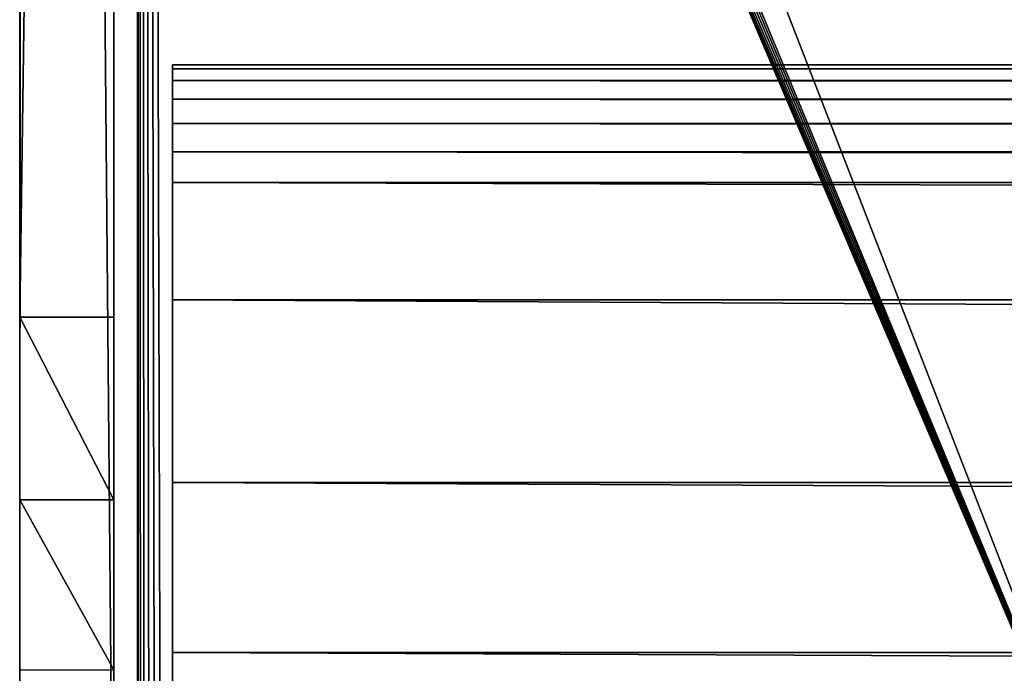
# Model space of a CAD drawing. Extents: x -277 to 1811, y -97 to 1083.
# Tile 1 of 81: x 17 to 58, y -82 to -55. Entities that reach past the tile are written whole.
import ezdxf

# ---------------------------------------------------------------- set-up
doc = ezdxf.new("R2010")
doc.units = 0
doc.header["$LTSCALE"] = 25.4
doc.layers.get('0').update_dxf_attribs({"color": 13, "linetype": 'CONTINUOUS'})
doc.layers.add('STEEL', color=134, linetype='CONTINUOUS')
doc.layers.add('WOOD', color=36, linetype='CONTINUOUS')

# ---------------------------------------------------------------- blocks, each defined once
blk = doc.blocks.new('LVI294_01A_01_03')
at = {"color": 253}
mesh = blk.add_polyface(dxfattribs=at)
corners = [(-70.3288115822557, 0, 0.2865793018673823), (110.9152172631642, 0), (-72.7056705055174, 0), (108.5383583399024, 0, 0.2865793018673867), (-68.0881843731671, 0, 1.12989166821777), (106.2977311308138, 0, 1.129891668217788), (-66.11221235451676, 0, 2.4816019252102), (104.3217591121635, 0, 2.481601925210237), (-64.51415006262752, 0, 4.264235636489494), (102.7236968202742, 0, 4.264235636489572), (-54.97824654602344, 0, 17.88291723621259), (93.18779330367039, 0, 17.88291723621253), (91.27011855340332, 0, 20.02207768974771), (-53.06057179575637, 0, 20.02207768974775), (88.89895213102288, 0, 21.64412999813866), (-50.68940537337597, 0, 21.64412999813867), (86.21019948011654, 0, 22.65610483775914), (-48.00065272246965, 0, 22.65610483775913), (-45.14842201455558, 0, 22.99999999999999), (83.35796877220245, 0, 23.00000000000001), (-177.5, 0, -10), (-62.49999999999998, -4.418837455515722e-15, -59.00000000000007), (-177.5, 0, -59.00000000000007), (-62.24118095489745, 0, -58.96592582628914), (-61.99999999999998, 0, -58.8660254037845), (-61.79289321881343, 0, -58.70710678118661), (-61.63397459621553, 0, -58.50000000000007), (-61.53407417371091, 0, -58.25881904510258), (-61.49999999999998, -4.541302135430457e-15, -58.00000000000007), (-61.49999999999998, -4.541302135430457e-15, -55.00000000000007), (174.5793699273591, 0, -55.00000000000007), (174.5793699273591, -5.20417042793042e-15), (-177.1592582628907, 0, -7.411809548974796), (-176.1602540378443, 0, -4.999999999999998), (-174.5710678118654, 0, -2.928932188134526), (-172.5, 0, -1.339745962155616), (-170.0881904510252, 0, -0.3407417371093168), (-167.5, 0)]
mesh.append_faces([[corners[k] for k in face] for face in [(16, 18, 19), (20, 21, 22)]], dxfattribs={"vtx0": -1, "color": 253})
mesh.append_faces([[corners[k] for k in face] for face in [(0, 1, 2), (1, 0, 3), (3, 4, 5), (5, 6, 7), (7, 8, 9), (9, 10, 11), (11, 10, 12), (12, 13, 14), (14, 15, 16), (21, 20, 23), (23, 20, 24), (24, 20, 25), (25, 20, 26), (26, 20, 27), (27, 20, 28), (28, 20, 29), (29, 20, 30), (30, 20, 31), (31, 2, 1)]], dxfattribs={"vtx0": -1, "vtx1": -1, "color": 253})
mesh.append_faces([[corners[k] for k in face] for face in [(3, 0, 4), (5, 4, 6), (7, 6, 8), (9, 8, 10), (12, 10, 13), (14, 13, 15), (16, 15, 17), (16, 17, 18), (31, 20, 32), (31, 32, 33), (31, 33, 34), (31, 34, 35), (31, 35, 36), (31, 36, 37), (31, 37, 2)]], dxfattribs={"vtx0": -1, "vtx2": -1, "color": 253})
mesh = blk.add_polyface(dxfattribs=at)
corners = [(-62.24118095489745, -4.999999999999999, -58.96592582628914), (-177.5, -4.999999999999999, -59.00000000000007), (-62.49999999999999, -4.999999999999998, -59.00000000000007), (-177.5, -4.999999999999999, -10), (-61.99999999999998, -4.999999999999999, -58.8660254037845), (-61.79289321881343, -4.999999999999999, -58.70710678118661), (-61.63397459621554, -4.999999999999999, -58.50000000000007), (-61.53407417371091, -4.999999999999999, -58.2588190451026), (-61.49999999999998, -4.999999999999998, -58.00000000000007), (-61.49999999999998, -4.999999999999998, -55.00000000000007), (174.5793699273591, -4.999999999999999), (174.5793699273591, -5.000000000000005, -55.00000000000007), (-177.1592582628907, -4.999999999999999, -7.411809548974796), (-176.1602540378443, -4.999999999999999, -4.999999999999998), (-174.5710678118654, -4.999999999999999, -2.928932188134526), (-172.5, -4.999999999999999, -1.339745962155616), (-170.0881904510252, -4.999999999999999, -0.3407417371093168), (110.9152172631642, -4.999999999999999), (108.5383583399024, -4.999999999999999, 0.2865793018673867), (-72.7056705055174, -4.999999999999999), (-70.3288115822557, -4.999999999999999, 0.2865793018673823), (-68.0881843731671, -4.999999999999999, 1.12989166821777), (106.2977311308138, -4.999999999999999, 1.129891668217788), (-66.11221235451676, -4.999999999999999, 2.4816019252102), (104.3217591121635, -4.999999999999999, 2.481601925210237), (-64.51415006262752, -4.999999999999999, 4.264235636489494), (102.7236968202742, -4.999999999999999, 4.264235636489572), (-54.97824654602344, -4.999999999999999, 17.88291723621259), (93.18779330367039, -4.999999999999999, 17.88291723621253), (91.27011855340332, -4.999999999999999, 20.02207768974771), (-53.06057179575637, -4.999999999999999, 20.02207768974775), (88.89895213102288, -4.999999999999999, 21.64412999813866), (-50.68940537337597, -4.999999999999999, 21.64412999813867), (86.21019948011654, -4.999999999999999, 22.65610483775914), (-48.00065272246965, -4.999999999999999, 22.65610483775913), (-45.14842201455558, -4.999999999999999, 22.99999999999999), (83.35796877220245, -4.999999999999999, 23.00000000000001), (-167.5, -4.999999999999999)]
mesh.append_faces([[corners[k] for k in face] for face in [(0, 1, 2), (10, 9, 11), (35, 33, 36)]], dxfattribs={"vtx0": -1, "color": 253})
mesh.append_faces([[corners[k] for k in face] for face in [(1, 0, 3), (3, 10, 12), (12, 10, 13), (13, 10, 14), (14, 10, 15), (15, 10, 16), (18, 19, 17), (19, 18, 20), (20, 18, 21), (21, 22, 23), (23, 24, 25), (25, 26, 27), (27, 29, 30), (30, 31, 32), (32, 33, 34), (34, 33, 35), (37, 17, 19)]], dxfattribs={"vtx0": -1, "vtx1": -1, "color": 253})
mesh.append_faces([[corners[k] for k in face] for face in [(9, 10, 3)]], dxfattribs={"vtx0": -1, "vtx1": -1, "vtx2": -1, "color": 253})
mesh.append_faces([[corners[k] for k in face] for face in [(3, 0, 4), (3, 4, 5), (3, 5, 6), (3, 6, 7), (3, 7, 8), (3, 8, 9), (16, 10, 17), (21, 18, 22), (23, 22, 24), (25, 24, 26), (27, 26, 28), (27, 28, 29), (30, 29, 31), (32, 31, 33), (17, 37, 16)]], dxfattribs={"vtx0": -1, "vtx2": -1, "color": 253})
blk = doc.blocks.new('LVI294_01A_01_04')
at = {"color": 0}
for p, q in [((-4, 18.16979581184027, -6.31196614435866), (-4, 19.19202102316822, -14.07653749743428)), ((-4, 19.19202102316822, -14.07653749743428), (-4, 19.19202102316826, -301.9826622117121)), ((0, 18.16979581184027, -6.31196614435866), (-4, 19.19202102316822, -14.07653749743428)), ((-4, 18.16979581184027, -6.31196614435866), (-4, 19.19202102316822, -14.07653749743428)), ((0, 18.16979581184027, -6.31196614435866), (-4, 19.19202102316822, -14.07653749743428)), ((0, 19.19202102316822, -14.07653749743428), (-4, 19.19202102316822, -14.07653749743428)), ((-4, 19.19202102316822, -14.07653749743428), (-4, 19.19202102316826, -301.9826622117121)), ((0, 19.19202102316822, -14.07653749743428), (-4, 19.19202102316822, -14.07653749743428)), ((0, 19.19202102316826, -301.9826622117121), (0, 19.19202102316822, -14.07653749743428)), ((0, 19.19202102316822, -14.07653749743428), (0, 18.16979581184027, -6.31196614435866)), ((0, 19.19202102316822, -14.07653749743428), (0, 18.16979581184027, -6.31196614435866)), ((0, 19.19202102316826, -301.9826622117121), (0, 19.19202102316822, -14.07653749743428)), ((-4, 15.17278313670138, 0.9234625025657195), (-4, 18.16979581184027, -6.31196614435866)), ((0, 15.17278313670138, 0.9234625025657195), (-4, 18.16979581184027, -6.31196614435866)), ((-4, 15.17278313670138, 0.9234625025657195), (-4, 18.16979581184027, -6.31196614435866)), ((0, 15.17278313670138, 0.9234625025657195), (-4, 18.16979581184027, -6.31196614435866)), ((0, 18.16979581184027, -6.31196614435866), (-4, 18.16979581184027, -6.31196614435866)), ((0, 18.16979581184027, -6.31196614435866), (-4, 18.16979581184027, -6.31196614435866)), ((0, 18.16979581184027, -6.31196614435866), (0, 15.17278313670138, 0.9234625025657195)), ((0, 18.16979581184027, -6.31196614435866), (0, 15.17278313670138, 0.9234625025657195)), ((-4, -24.80797897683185, -431.7606640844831), (-4, -24.80797897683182, 14.92346250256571)), ((-4, -24.80797897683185, -431.7606640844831), (-4, -24.80797897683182, 14.92346250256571)), ((0, -24.80797897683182, 14.92346250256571), (0, -24.80797897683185, -431.7606640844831)), ((0, -24.80797897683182, 14.92346250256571), (0, -24.80797897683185, -431.7606640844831))]:
    blk.add_line(p, q, dxfattribs=at)
at = {"color": 253}
mesh = blk.add_polyface(dxfattribs=at)
corners = [(-4, -24.80797897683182, 14.92346250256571), (-4, -24.5516796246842, -434.0101746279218), (-4, -24.80797897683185, -431.7606640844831), (-4, -24.77390480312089, 15.18228154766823), (-4, -24.67400438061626, 15.42346250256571), (-4, -24.51508575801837, 15.63056928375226), (-4, -23.79591943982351, -436.1443755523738), (-4, -24.30797897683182, 15.78948790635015), (-4, -24.06679802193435, 15.88938832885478), (-4, -23.80797897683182, 15.92346250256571), (-4, -10.80797897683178, 15.92346250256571), (-4, -22.57943859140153, -438.0538679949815), (-4, -20.96459373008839, -439.6407716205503), (-4, -19.03416159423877, -440.8237419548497), (-4, -16.88709588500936, -441.5421400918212), (-4, 19.19202102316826, -301.9826622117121), (-4, 21.54847309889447, -326.1396519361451), (-4, 28.52898346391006, -349.3858450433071), (-4, 39.8703643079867, -370.8447848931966), (-4, 55.14500890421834, -389.7074000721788), (-4, 73.77701376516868, -405.2625090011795), (-4, 95.06389206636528, -416.9236337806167), (-4, 415.0766504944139, -533.3588687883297), (-4, -3.043407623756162, 14.90123729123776), (-4, 4.192021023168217, 11.90422461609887), (-4, 10.40522445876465, 7.136665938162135), (-4, 15.17278313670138, 0.9234625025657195), (-4, 18.16979581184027, -6.31196614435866), (-4, 19.19202102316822, -14.07653749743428), (-4, 118.2030596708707, -424.2511123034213), (-4, 396.0153919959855, -483.3019464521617), (-4, 403.4105877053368, -485.9207226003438), (-4, 409.8760090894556, -490.3642836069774), (-4, 414.9710483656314, -496.3298081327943), (-4, 418.3484870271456, -503.4107555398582), (-4, 415.3368981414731, -533.3793507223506), (-4, 415.5935791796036, -533.331777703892), (-4, 415.8292012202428, -533.2193917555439), (-4, 416.0277070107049, -533.0498517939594), (-4, 416.1755687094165, -532.8347116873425), (-4, 416.2627097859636, -532.5886328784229), (-4, 419.1626321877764, -518.945570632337), (-4, 419.778158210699, -511.1245709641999)]
mesh.append_faces([[corners[k] for k in face] for face in [(0, 1, 2), (15, 27, 28), (41, 34, 42)]], dxfattribs={"vtx0": -1, "color": 253})
mesh.append_faces([[corners[k] for k in face] for face in [(1, 5, 6), (6, 10, 11), (11, 10, 12), (12, 10, 13), (13, 10, 14), (14, 21, 22), (22, 34, 35), (35, 34, 36), (36, 34, 37), (37, 34, 38), (38, 34, 39), (39, 34, 40), (40, 34, 41)]], dxfattribs={"vtx0": -1, "vtx1": -1, "color": 253})
mesh.append_faces([[corners[k] for k in face] for face in [(14, 10, 15)]], dxfattribs={"vtx0": -1, "vtx1": -1, "vtx2": -1, "color": 253})
mesh.append_faces([[corners[k] for k in face] for face in [(1, 0, 3), (1, 3, 4), (1, 4, 5), (6, 5, 7), (6, 7, 8), (6, 8, 9), (6, 9, 10), (14, 15, 16), (14, 16, 17), (14, 17, 18), (14, 18, 19), (14, 19, 20), (14, 20, 21), (15, 10, 23), (15, 23, 24), (15, 24, 25), (15, 25, 26), (15, 26, 27), (22, 21, 29), (22, 29, 30), (22, 30, 31), (22, 31, 32), (22, 32, 33), (22, 33, 34)]], dxfattribs={"vtx0": -1, "vtx2": -1, "color": 253})
mesh = blk.add_polyface(dxfattribs=at)
corners = [(0, -24.5516796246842, -434.0101746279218), (0, -24.80797897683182, 14.92346250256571), (0, -24.80797897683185, -431.7606640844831), (0, -24.77390480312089, 15.18228154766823), (0, -24.67400438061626, 15.42346250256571), (0, -24.51508575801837, 15.63056928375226), (0, -23.79591943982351, -436.1443755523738), (0, -24.30797897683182, 15.78948790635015), (0, -24.06679802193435, 15.88938832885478), (0, -23.80797897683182, 15.92346250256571), (0, -10.80797897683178, 15.92346250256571), (0, -22.57943859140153, -438.0538679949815), (0, -20.96459373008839, -439.6407716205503), (0, -19.03416159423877, -440.8237419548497), (0, -16.88709588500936, -441.5421400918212), (0, 19.19202102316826, -301.9826622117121), (0, 21.54847309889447, -326.1396519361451), (0, 28.52898346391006, -349.3858450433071), (0, 39.8703643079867, -370.8447848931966), (0, 55.14500890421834, -389.7074000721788), (0, 73.77701376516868, -405.2625090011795), (0, 95.06389206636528, -416.9236337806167), (0, 415.0766504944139, -533.3588687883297), (0, -3.043407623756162, 14.90123729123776), (0, 4.192021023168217, 11.90422461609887), (0, 10.40522445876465, 7.136665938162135), (0, 15.17278313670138, 0.9234625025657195), (0, 18.16979581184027, -6.31196614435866), (0, 19.19202102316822, -14.07653749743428), (0, 118.2030596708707, -424.2511123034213), (0, 396.0153919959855, -483.3019464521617), (0, 403.4105877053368, -485.9207226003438), (0, 409.8760090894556, -490.3642836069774), (0, 414.9710483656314, -496.3298081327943), (0, 418.3484870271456, -503.4107555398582), (0, 415.3368981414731, -533.3793507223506), (0, 415.5935791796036, -533.331777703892), (0, 415.8292012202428, -533.2193917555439), (0, 416.0277070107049, -533.0498517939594), (0, 416.1755687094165, -532.8347116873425), (0, 416.2627097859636, -532.5886328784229), (0, 419.1626321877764, -518.945570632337), (0, 419.778158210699, -511.1245709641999)]
mesh.append_faces([[corners[k] for k in face] for face in [(0, 1, 2), (27, 15, 28), (34, 41, 42)]], dxfattribs={"vtx0": -1, "color": 253})
mesh.append_faces([[corners[k] for k in face] for face in [(1, 0, 3), (3, 0, 4), (4, 0, 5), (5, 6, 7), (7, 6, 8), (8, 6, 9), (9, 6, 10), (15, 14, 16), (16, 14, 17), (17, 14, 18), (18, 14, 19), (19, 14, 20), (20, 14, 21), (10, 15, 23), (23, 15, 24), (24, 15, 25), (25, 15, 26), (26, 15, 27), (21, 22, 29), (29, 22, 30), (30, 22, 31), (31, 22, 32), (32, 22, 33), (33, 22, 34)]], dxfattribs={"vtx0": -1, "vtx1": -1, "color": 253})
mesh.append_faces([[corners[k] for k in face] for face in [(10, 14, 15)]], dxfattribs={"vtx0": -1, "vtx1": -1, "vtx2": -1, "color": 253})
mesh.append_faces([[corners[k] for k in face] for face in [(5, 0, 6), (10, 6, 11), (10, 11, 12), (10, 12, 13), (10, 13, 14), (21, 14, 22), (34, 22, 35), (34, 35, 36), (34, 36, 37), (34, 37, 38), (34, 38, 39), (34, 39, 40), (34, 40, 41)]], dxfattribs={"vtx0": -1, "vtx2": -1, "color": 253})
mesh = blk.add_polyface(dxfattribs=at)
corners = [(0, 18.16979581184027, -6.31196614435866), (-4, 19.19202102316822, -14.07653749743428), (-4, 18.16979581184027, -6.31196614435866)]
mesh.append_faces([[corners[k] for k in face] for face in [(0, 1, 2)]], dxfattribs={"color": 253})
mesh = blk.add_polyface(dxfattribs=at)
corners = [(0, 18.16979581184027, -6.31196614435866), (0, 19.19202102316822, -14.07653749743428), (-4, 19.19202102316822, -14.07653749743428)]
mesh.append_faces([[corners[k] for k in face] for face in [(0, 1, 2)]], dxfattribs={"color": 253})
mesh = blk.add_polyface(dxfattribs=at)
corners = [(-4, 19.19202102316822, -14.07653749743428), (0, 19.19202102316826, -301.9826622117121), (-4, 19.19202102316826, -301.9826622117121), (0, 19.19202102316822, -14.07653749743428)]
mesh.append_faces([[corners[k] for k in face] for face in [(0, 1, 2), (1, 0, 3)]], dxfattribs={"vtx0": -1, "color": 253})
mesh = blk.add_polyface(dxfattribs=at)
corners = [(0, 15.17278313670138, 0.9234625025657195), (-4, 18.16979581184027, -6.31196614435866), (-4, 15.17278313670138, 0.9234625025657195)]
mesh.append_faces([[corners[k] for k in face] for face in [(0, 1, 2)]], dxfattribs={"color": 253})
mesh = blk.add_polyface(dxfattribs=at)
corners = [(0, 15.17278313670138, 0.9234625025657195), (0, 18.16979581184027, -6.31196614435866), (-4, 18.16979581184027, -6.31196614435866)]
mesh.append_faces([[corners[k] for k in face] for face in [(0, 1, 2)]], dxfattribs={"color": 253})
mesh = blk.add_polyface(dxfattribs=at)
corners = [(0, -24.80797897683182, 14.92346250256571), (-4, -24.80797897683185, -431.7606640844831), (0, -24.80797897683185, -431.7606640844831), (-4, -24.80797897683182, 14.92346250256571)]
mesh.append_faces([[corners[k] for k in face] for face in [(0, 1, 2), (1, 0, 3)]], dxfattribs={"vtx0": -1, "color": 253})
blk = doc.blocks.new('LVI294_01A_01')
at = {"color": 0, "extrusion": (-1, 7.844137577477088e-15, -4.18278508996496e-15), "rotation": 359.9999999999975}
blk.add_blockref('LVI294_01A_01_03', (-1001.197064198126, 42.80282697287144, 17.00000000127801), dxfattribs=at)
at = {"color": 0, "extrusion": (7.674025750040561e-15, 1, 3.658184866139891e-14), "rotation": 359.9999999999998}
blk.add_blockref('LVI294_01A_01_04', (-37.99999999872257, 57.61080594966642, 1163.5066644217), dxfattribs=at)
blk = doc.blocks.new('LVI294_01A_02_01')
at = {"color": 0}
for p, q in [((-271.3038328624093, -6.661338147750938e-13), (79.73585210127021, 0)), ((-271.3038328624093, -6.661338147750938e-13), (79.73585210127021, 0)), ((79.73585210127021, -4.000000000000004), (-271.3038328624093, -4.000000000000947)), ((79.73585210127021, -4.000000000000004), (-271.3038328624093, -4.000000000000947))]:
    blk.add_line(p, q, dxfattribs=at)
at = {"color": 253}
mesh = blk.add_polyface(dxfattribs=at)
corners = [(-271.3038328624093, -6.661338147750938e-13), (-207.6793651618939, -5.551115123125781e-14, -54.00000000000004), (-271.3038328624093, -5.551115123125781e-14, -54.00000000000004), (-24.05847739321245, 0, -54.00000000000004), (70.73585210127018, 0, -54.00000000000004), (73.32404255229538, 2.168122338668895e-16, -53.65925826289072), (75.73585210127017, 4.188490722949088e-16, -52.66025403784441), (77.80691991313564, 5.923420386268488e-16, -51.07106781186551), (79.39610613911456, 7.254678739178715e-16, -49.00000000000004), (80.39511036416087, 8.091542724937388e-16, -46.58819045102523), (80.73585210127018, 0, -44.00000000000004), (80.73585210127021, 0, -1.000000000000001), (80.70177792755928, 8.091542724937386e-17, -0.7411809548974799), (80.60187750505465, 7.254678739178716e-17, -0.5000000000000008), (80.44295888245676, 5.923420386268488e-17, -0.2928932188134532), (80.23585210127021, 4.188490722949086e-17, -0.1339745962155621), (79.99467114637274, 2.168122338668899e-17, -0.03407417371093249), (79.73585210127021, 0), (-182.9743473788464, -5.575008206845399e-14, -76.65610483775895), (-51.61572588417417, 0, -76.99999999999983), (-180.1221166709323, 0, -76.99999999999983), (-48.7634951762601, 2.389308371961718e-16, -76.65610483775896), (-46.07474252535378, 4.641671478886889e-16, -75.6441299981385), (-185.6631000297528, -5.597531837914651e-14, -75.64412999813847), (-43.70357610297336, 6.627993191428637e-16, -74.02207768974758), (-188.0342664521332, -5.617395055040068e-14, -74.02207768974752), (-41.78590135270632, 0, -71.8829172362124), (-189.9519412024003, -5.551115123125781e-14, -71.88291723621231), (-32.24999783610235, 0, -58.26423563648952), (-199.487844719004, -5.551115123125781e-14, -58.26423563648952), (-201.0859070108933, -5.495881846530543e-14, -56.48160192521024), (-30.6519355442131, -5.523327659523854e-16, -56.48160192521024), (-203.0618790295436, -5.512434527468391e-14, -55.12989166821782), (-28.67596352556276, -3.868059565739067e-16, -55.12989166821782), (-205.3025062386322, -5.531204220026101e-14, -54.28657930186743), (-26.43533631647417, -1.991090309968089e-16, -54.28657930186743)]
mesh.append_faces([[corners[k] for k in face] for face in [(0, 1, 2), (16, 0, 17), (18, 19, 20)]], dxfattribs={"vtx0": -1, "color": 253})
mesh.append_faces([[corners[k] for k in face] for face in [(3, 0, 4), (4, 0, 5), (5, 0, 6), (6, 0, 7), (7, 0, 8), (8, 0, 9), (9, 0, 10), (10, 0, 11), (11, 0, 12), (12, 0, 13), (13, 0, 14), (14, 0, 15), (15, 0, 16), (19, 18, 21), (21, 18, 22), (22, 23, 24), (24, 25, 26), (26, 27, 28), (28, 30, 31), (31, 32, 33), (33, 34, 35), (35, 1, 3)]], dxfattribs={"vtx0": -1, "vtx1": -1, "color": 253})
mesh.append_faces([[corners[k] for k in face] for face in [(1, 0, 3)]], dxfattribs={"vtx0": -1, "vtx1": -1, "vtx2": -1, "color": 253})
mesh.append_faces([[corners[k] for k in face] for face in [(22, 18, 23), (24, 23, 25), (26, 25, 27), (28, 27, 29), (28, 29, 30), (31, 30, 32), (33, 32, 34), (35, 34, 1)]], dxfattribs={"vtx0": -1, "vtx2": -1, "color": 253})
mesh = blk.add_polyface(dxfattribs=at)
corners = [(79.73585210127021, -4.000000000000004), (-271.3038328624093, -6.661338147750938e-13), (-271.3038328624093, -4.000000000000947), (79.73585210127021, 0)]
mesh.append_faces([[corners[k] for k in face] for face in [(0, 1, 2), (1, 0, 3)]], dxfattribs={"vtx0": -1, "color": 253})
mesh = blk.add_polyface(dxfattribs=at)
corners = [(73.32404255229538, -4.000000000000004, -53.65925826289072), (-24.05847739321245, -4.000000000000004, -54.00000000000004), (70.73585210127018, -4.000000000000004, -54.00000000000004), (-207.6793651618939, -4.000000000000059, -54.00000000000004), (-271.3038328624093, -4.000000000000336, -54.00000000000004), (-271.3038328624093, -4.000000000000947), (75.73585210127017, -4.000000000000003, -52.66025403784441), (77.80691991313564, -4.000000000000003, -51.07106781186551), (79.39610613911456, -4.000000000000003, -49.00000000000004), (80.39511036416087, -4.000000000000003, -46.58819045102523), (80.73585210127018, -4.000000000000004, -44.00000000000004), (80.73585210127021, -4.000000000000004, -1.000000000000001), (80.70177792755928, -4.000000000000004, -0.74118095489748), (80.60187750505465, -4.000000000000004, -0.5000000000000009), (80.44295888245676, -4.000000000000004, -0.2928932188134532), (80.23585210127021, -4.000000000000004, -0.1339745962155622), (79.99467114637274, -4.000000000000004, -0.03407417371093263), (79.73585210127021, -4.000000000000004), (-48.76349517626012, -4.000000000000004, -76.65610483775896), (-180.1221166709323, -4.000000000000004, -76.99999999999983), (-51.61572588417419, -4.000000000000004, -76.99999999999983), (-182.9743473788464, -4.000000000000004, -76.65610483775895), (-46.07474252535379, -4.000000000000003, -75.6441299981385), (-185.6631000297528, -4.000000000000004, -75.64412999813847), (-43.70357610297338, -4.000000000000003, -74.02207768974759), (-188.0342664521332, -4.000000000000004, -74.02207768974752), (-41.78590135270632, -4.000000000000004, -71.8829172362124), (-189.9519412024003, -4.000000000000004, -71.88291723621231), (-32.24999783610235, -4.000000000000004, -58.26423563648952), (-199.487844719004, -4.000000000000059, -58.26423563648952), (-30.6519355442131, -4.000000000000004, -56.48160192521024), (-201.0859070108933, -4.000000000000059, -56.48160192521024), (-28.67596352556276, -4.000000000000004, -55.12989166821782), (-203.0618790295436, -4.000000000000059, -55.12989166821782), (-26.43533631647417, -4.000000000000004, -54.28657930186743), (-205.3025062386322, -4.000000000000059, -54.28657930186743)]
mesh.append_faces([[corners[k] for k in face] for face in [(0, 1, 2), (5, 16, 17), (18, 19, 20)]], dxfattribs={"vtx0": -1, "color": 253})
mesh.append_faces([[corners[k] for k in face] for face in [(3, 0, 4), (4, 0, 5), (19, 18, 21), (21, 22, 23), (23, 24, 25), (25, 26, 27), (27, 28, 29), (29, 30, 31), (31, 32, 33), (33, 34, 35), (35, 1, 3)]], dxfattribs={"vtx0": -1, "vtx1": -1, "color": 253})
mesh.append_faces([[corners[k] for k in face] for face in [(1, 0, 3)]], dxfattribs={"vtx0": -1, "vtx1": -1, "vtx2": -1, "color": 253})
mesh.append_faces([[corners[k] for k in face] for face in [(5, 0, 6), (5, 6, 7), (5, 7, 8), (5, 8, 9), (5, 9, 10), (5, 10, 11), (5, 11, 12), (5, 12, 13), (5, 13, 14), (5, 14, 15), (5, 15, 16), (21, 18, 22), (23, 22, 24), (25, 24, 26), (27, 26, 28), (29, 28, 30), (31, 30, 32), (33, 32, 34), (35, 34, 1)]], dxfattribs={"vtx0": -1, "vtx2": -1, "color": 253})
blk = doc.blocks.new('LVI294_01A_02_03_DREWNO')
at = {"color": 0}
for p, q in [((30.00000000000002, 30.00000000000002, 299.9999999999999), (22.2354286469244, 28.97777478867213, 1787.999999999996)), ((30.00000000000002, 30.00000000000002, 299.9999999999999), (22.2354286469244, 28.97777478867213, 1787.999999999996)), ((30.00000000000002, 30.00000000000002, 299.9999999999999), (22.2354286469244, 28.97777478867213, 299.9999999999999)), ((30.00000000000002, 30.00000000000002, 299.9999999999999), (22.2354286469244, 28.97777478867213, 299.9999999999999)), ((30.00000000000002, 30.00000000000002, 1787.999999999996), (30.00000000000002, 30.00000000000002, 299.9999999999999)), ((30.00000000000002, 30.00000000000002, 299.9999999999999), (35.00000000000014, 30.0000000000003, 299.9999999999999)), ((30.00000000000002, 30.00000000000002, 299.9999999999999), (35.00000000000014, 30.0000000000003, 299.9999999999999)), ((30.00000000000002, 30.00000000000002, 1787.999999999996), (30.00000000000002, 30.00000000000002, 299.9999999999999)), ((35.00000000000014, 30.0000000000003, 299.9999999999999), (35.00000000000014, 30.0000000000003, 1787.999999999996)), ((35.00000000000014, 30.0000000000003, 1787.999999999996), (36.29409522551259, 29.8296291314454, 299.9999999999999)), ((36.29409522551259, 29.8296291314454, 299.9999999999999), (35.00000000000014, 30.0000000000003, 299.9999999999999)), ((35.00000000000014, 30.0000000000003, 1787.999999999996), (36.29409522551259, 29.8296291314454, 299.9999999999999)), ((36.29409522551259, 29.8296291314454, 299.9999999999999), (35.00000000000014, 30.0000000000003, 299.9999999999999)), ((35.00000000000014, 30.0000000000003, 299.9999999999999), (35.00000000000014, 30.0000000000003, 1787.999999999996)), ((36.29409522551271, 29.82962913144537, 1787.999999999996), (36.29409522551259, 29.8296291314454, 299.9999999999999)), ((36.29409522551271, 29.82962913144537, 1787.999999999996), (36.29409522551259, 29.8296291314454, 299.9999999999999)), ((36.29409522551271, 29.82962913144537, 1787.999999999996), (37.49999999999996, 29.33012701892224, 299.9999999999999)), ((37.49999999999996, 29.33012701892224, 299.9999999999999), (36.29409522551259, 29.8296291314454, 299.9999999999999)), ((36.29409522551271, 29.82962913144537, 1787.999999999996), (37.49999999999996, 29.33012701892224, 299.9999999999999)), ((37.49999999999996, 29.33012701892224, 299.9999999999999), (36.29409522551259, 29.8296291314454, 299.9999999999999)), ((37.50000000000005, 29.33012701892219, 1787.999999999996), (37.49999999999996, 29.33012701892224, 299.9999999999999)), ((37.50000000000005, 29.33012701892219, 1787.999999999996), (37.49999999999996, 29.33012701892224, 299.9999999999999)), ((37.50000000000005, 29.33012701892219, 1787.999999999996), (38.53553390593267, 28.53553390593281, 299.9999999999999)), ((38.53553390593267, 28.53553390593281, 299.9999999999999), (37.49999999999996, 29.33012701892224, 299.9999999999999)), ((37.50000000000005, 29.33012701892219, 1787.999999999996), (38.53553390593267, 28.53553390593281, 299.9999999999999)), ((38.53553390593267, 28.53553390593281, 299.9999999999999), (37.49999999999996, 29.33012701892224, 299.9999999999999)), ((22.2354286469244, 28.97777478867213, 299.9999999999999), (15.00000000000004, 25.98076211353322, 1787.999999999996)), ((22.2354286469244, 28.97777478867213, 299.9999999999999), (15.00000000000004, 25.98076211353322, 1787.999999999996)), ((22.2354286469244, 28.97777478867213, 299.9999999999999), (15.00000000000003, 25.98076211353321, 299.9999999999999)), ((22.2354286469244, 28.97777478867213, 299.9999999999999), (15.00000000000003, 25.98076211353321, 299.9999999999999)), ((22.2354286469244, 28.97777478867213, 299.9999999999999), (22.2354286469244, 28.97777478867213, 1787.999999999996)), ((22.2354286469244, 28.97777478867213, 299.9999999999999), (22.2354286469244, 28.97777478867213, 1787.999999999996)), ((38.53553390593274, 28.53553390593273, 1787.999999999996), (38.53553390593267, 28.53553390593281, 299.9999999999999)), ((38.53553390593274, 28.53553390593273, 1787.999999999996), (38.53553390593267, 28.53553390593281, 299.9999999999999)), ((38.53553390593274, 28.53553390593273, 1787.999999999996), (39.3301270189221, 27.5000000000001, 299.9999999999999)), ((39.3301270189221, 27.5000000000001, 299.9999999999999), (38.53553390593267, 28.53553390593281, 299.9999999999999)), ((38.53553390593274, 28.53553390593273, 1787.999999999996), (39.3301270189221, 27.5000000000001, 299.9999999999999)), ((39.3301270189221, 27.5000000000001, 299.9999999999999), (38.53553390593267, 28.53553390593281, 299.9999999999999)), ((39.33012701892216, 27.49999999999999, 1787.999999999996), (39.3301270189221, 27.5000000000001, 299.9999999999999)), ((39.33012701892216, 27.49999999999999, 1787.999999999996), (39.3301270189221, 27.5000000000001, 299.9999999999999)), ((39.33012701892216, 27.49999999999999, 1787.999999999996), (39.82962913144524, 26.29409522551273, 299.9999999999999)), ((39.82962913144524, 26.29409522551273, 299.9999999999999), (39.3301270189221, 27.5000000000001, 299.9999999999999)), ((39.33012701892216, 27.49999999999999, 1787.999999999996), (39.82962913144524, 26.29409522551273, 299.9999999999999)), ((39.82962913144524, 26.29409522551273, 299.9999999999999), (39.3301270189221, 27.5000000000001, 299.9999999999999)), ((15.00000000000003, 25.98076211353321, 299.9999999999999), (8.78679656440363, 21.21320343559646, 1787.999999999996)), ((15.00000000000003, 25.98076211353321, 299.9999999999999), (8.78679656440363, 21.21320343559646, 1787.999999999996)), ((15.00000000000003, 25.98076211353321, 299.9999999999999), (8.78679656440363, 21.21320343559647, 299.9999999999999)), ((15.00000000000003, 25.98076211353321, 299.9999999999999), (8.78679656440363, 21.21320343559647, 299.9999999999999)), ((15.00000000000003, 25.98076211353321, 299.9999999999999), (15.00000000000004, 25.98076211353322, 1787.999999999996)), ((15.00000000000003, 25.98076211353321, 299.9999999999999), (15.00000000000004, 25.98076211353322, 1787.999999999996)), ((39.82962913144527, 26.29409522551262, 1787.999999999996), (39.82962913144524, 26.29409522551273, 299.9999999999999)), ((39.82962913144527, 26.29409522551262, 1787.999999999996), (39.82962913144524, 26.29409522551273, 299.9999999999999)), ((39.82962913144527, 26.29409522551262, 1787.999999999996), (40.00000000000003, 25.00000000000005, 299.9999999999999)), ((40.00000000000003, 25.00000000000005, 299.9999999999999), (39.82962913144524, 26.29409522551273, 299.9999999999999)), ((39.82962913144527, 26.29409522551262, 1787.999999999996), (40.00000000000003, 25.00000000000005, 299.9999999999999)), ((40.00000000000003, 25.00000000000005, 299.9999999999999), (39.82962913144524, 26.29409522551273, 299.9999999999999)), ((39.99999999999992, 3.608224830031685e-13, 299.9999999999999), (40.00000000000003, 25.00000000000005, 299.9999999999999)), ((40.00000000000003, 25.00000000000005, 299.9999999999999), (40.00000000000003, 25.00000000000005, 1787.999999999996)), ((40.00000000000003, 25.00000000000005, 299.9999999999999), (40.00000000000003, 25.00000000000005, 1787.999999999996)), ((39.99999999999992, 3.608224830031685e-13, 299.9999999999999), (40.00000000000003, 25.00000000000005, 299.9999999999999)), ((-1.11022302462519e-13, -7.336406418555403e-27, 299.9999999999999), (39.99999999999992, 3.608224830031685e-13, 299.9999999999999)), ((-1.11022302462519e-13, -7.336406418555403e-27, 299.9999999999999), (39.99999999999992, 3.608224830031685e-13, 299.9999999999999)), ((39.99999999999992, 3.608224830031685e-13, 299.9999999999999), (39.99999999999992, 3.608224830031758e-13, 1787.999999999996)), ((39.99999999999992, 3.608224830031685e-13, 299.9999999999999), (39.99999999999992, 3.608224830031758e-13, 1787.999999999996))]:
    blk.add_line(p, q, dxfattribs=at)
at = {"color": 253}
mesh = blk.add_polyface(dxfattribs=at)
corners = [(1.02222521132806, 7.764571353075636, 299.9999999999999), (39.99999999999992, 3.608224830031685e-13, 299.9999999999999), (-1.11022302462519e-13, -7.336406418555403e-27, 299.9999999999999), (4.019237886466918, 15.00000000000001, 299.9999999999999), (8.78679656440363, 21.21320343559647, 299.9999999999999), (15.00000000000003, 25.98076211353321, 299.9999999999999), (22.2354286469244, 28.97777478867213, 299.9999999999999), (30.00000000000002, 30.00000000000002, 299.9999999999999), (35.00000000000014, 30.0000000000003, 299.9999999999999), (36.29409522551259, 29.8296291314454, 299.9999999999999), (37.49999999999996, 29.33012701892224, 299.9999999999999), (38.53553390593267, 28.53553390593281, 299.9999999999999), (39.3301270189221, 27.5000000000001, 299.9999999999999), (39.82962913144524, 26.29409522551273, 299.9999999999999), (40.00000000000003, 25.00000000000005, 299.9999999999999)]
mesh.append_faces([[corners[k] for k in face] for face in [(0, 1, 2), (1, 13, 14)]], dxfattribs={"vtx0": -1, "color": 253})
mesh.append_faces([[corners[k] for k in face] for face in [(1, 0, 3), (1, 3, 4), (1, 4, 5), (1, 5, 6), (1, 6, 7), (1, 7, 8), (1, 8, 9), (1, 9, 10), (1, 10, 11), (1, 11, 12), (1, 12, 13)]], dxfattribs={"vtx0": -1, "vtx2": -1, "color": 253})
mesh = blk.add_polyface(dxfattribs=at)
corners = [(30.00000000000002, 30.00000000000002, 1787.999999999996), (30.00000000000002, 30.00000000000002, 299.9999999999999), (22.2354286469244, 28.97777478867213, 1787.999999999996)]
mesh.append_faces([[corners[k] for k in face] for face in [(0, 1, 2)]], dxfattribs={"color": 253})
mesh = blk.add_polyface(dxfattribs=at)
corners = [(22.2354286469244, 28.97777478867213, 1787.999999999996), (30.00000000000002, 30.00000000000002, 299.9999999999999), (22.2354286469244, 28.97777478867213, 299.9999999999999)]
mesh.append_faces([[corners[k] for k in face] for face in [(0, 1, 2)]], dxfattribs={"color": 253})
mesh = blk.add_polyface(dxfattribs=at)
corners = [(30.00000000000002, 30.00000000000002, 1787.999999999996), (35.00000000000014, 30.0000000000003, 299.9999999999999), (30.00000000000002, 30.00000000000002, 299.9999999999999), (35.00000000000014, 30.0000000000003, 1787.999999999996)]
mesh.append_faces([[corners[k] for k in face] for face in [(0, 1, 2), (1, 0, 3)]], dxfattribs={"vtx0": -1, "color": 253})
mesh = blk.add_polyface(dxfattribs=at)
corners = [(35.00000000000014, 30.0000000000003, 1787.999999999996), (36.29409522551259, 29.8296291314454, 299.9999999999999), (35.00000000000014, 30.0000000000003, 299.9999999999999)]
mesh.append_faces([[corners[k] for k in face] for face in [(0, 1, 2)]], dxfattribs={"color": 253})
mesh = blk.add_polyface(dxfattribs=at)
corners = [(36.29409522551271, 29.82962913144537, 1787.999999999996), (36.29409522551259, 29.8296291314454, 299.9999999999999), (35.00000000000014, 30.0000000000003, 1787.999999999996)]
mesh.append_faces([[corners[k] for k in face] for face in [(0, 1, 2)]], dxfattribs={"color": 253})
mesh = blk.add_polyface(dxfattribs=at)
corners = [(36.29409522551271, 29.82962913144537, 1787.999999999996), (37.49999999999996, 29.33012701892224, 299.9999999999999), (36.29409522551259, 29.8296291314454, 299.9999999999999)]
mesh.append_faces([[corners[k] for k in face] for face in [(0, 1, 2)]], dxfattribs={"color": 253})
mesh = blk.add_polyface(dxfattribs=at)
corners = [(37.50000000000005, 29.33012701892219, 1787.999999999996), (37.49999999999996, 29.33012701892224, 299.9999999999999), (36.29409522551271, 29.82962913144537, 1787.999999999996)]
mesh.append_faces([[corners[k] for k in face] for face in [(0, 1, 2)]], dxfattribs={"color": 253})
mesh = blk.add_polyface(dxfattribs=at)
corners = [(37.50000000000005, 29.33012701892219, 1787.999999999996), (38.53553390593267, 28.53553390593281, 299.9999999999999), (37.49999999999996, 29.33012701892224, 299.9999999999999)]
mesh.append_faces([[corners[k] for k in face] for face in [(0, 1, 2)]], dxfattribs={"color": 253})
mesh = blk.add_polyface(dxfattribs=at)
corners = [(38.53553390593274, 28.53553390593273, 1787.999999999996), (38.53553390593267, 28.53553390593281, 299.9999999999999), (37.50000000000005, 29.33012701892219, 1787.999999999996)]
mesh.append_faces([[corners[k] for k in face] for face in [(0, 1, 2)]], dxfattribs={"color": 253})
mesh = blk.add_polyface(dxfattribs=at)
corners = [(22.2354286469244, 28.97777478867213, 1787.999999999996), (22.2354286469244, 28.97777478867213, 299.9999999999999), (15.00000000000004, 25.98076211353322, 1787.999999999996)]
mesh.append_faces([[corners[k] for k in face] for face in [(0, 1, 2)]], dxfattribs={"color": 253})
mesh = blk.add_polyface(dxfattribs=at)
corners = [(15.00000000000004, 25.98076211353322, 1787.999999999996), (22.2354286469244, 28.97777478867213, 299.9999999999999), (15.00000000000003, 25.98076211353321, 299.9999999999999)]
mesh.append_faces([[corners[k] for k in face] for face in [(0, 1, 2)]], dxfattribs={"color": 253})
mesh = blk.add_polyface(dxfattribs=at)
corners = [(38.53553390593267, 28.53553390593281, 299.9999999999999), (38.53553390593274, 28.53553390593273, 1787.999999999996), (39.3301270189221, 27.5000000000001, 299.9999999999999)]
mesh.append_faces([[corners[k] for k in face] for face in [(0, 1, 2)]], dxfattribs={"color": 253})
mesh = blk.add_polyface(dxfattribs=at)
corners = [(38.53553390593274, 28.53553390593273, 1787.999999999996), (39.33012701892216, 27.49999999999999, 1787.999999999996), (39.3301270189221, 27.5000000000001, 299.9999999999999)]
mesh.append_faces([[corners[k] for k in face] for face in [(0, 1, 2)]], dxfattribs={"color": 253})
mesh = blk.add_polyface(dxfattribs=at)
corners = [(39.3301270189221, 27.5000000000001, 299.9999999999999), (39.33012701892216, 27.49999999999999, 1787.999999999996), (39.82962913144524, 26.29409522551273, 299.9999999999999)]
mesh.append_faces([[corners[k] for k in face] for face in [(0, 1, 2)]], dxfattribs={"color": 253})
mesh = blk.add_polyface(dxfattribs=at)
corners = [(39.33012701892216, 27.49999999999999, 1787.999999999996), (39.82962913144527, 26.29409522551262, 1787.999999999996), (39.82962913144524, 26.29409522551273, 299.9999999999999)]
mesh.append_faces([[corners[k] for k in face] for face in [(0, 1, 2)]], dxfattribs={"color": 253})
mesh = blk.add_polyface(dxfattribs=at)
corners = [(15.00000000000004, 25.98076211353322, 1787.999999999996), (15.00000000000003, 25.98076211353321, 299.9999999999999), (8.78679656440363, 21.21320343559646, 1787.999999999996)]
mesh.append_faces([[corners[k] for k in face] for face in [(0, 1, 2)]], dxfattribs={"color": 253})
mesh = blk.add_polyface(dxfattribs=at)
corners = [(8.78679656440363, 21.21320343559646, 1787.999999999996), (15.00000000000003, 25.98076211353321, 299.9999999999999), (8.78679656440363, 21.21320343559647, 299.9999999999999)]
mesh.append_faces([[corners[k] for k in face] for face in [(0, 1, 2)]], dxfattribs={"color": 253})
mesh = blk.add_polyface(dxfattribs=at)
corners = [(39.82962913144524, 26.29409522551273, 299.9999999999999), (39.82962913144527, 26.29409522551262, 1787.999999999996), (40.00000000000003, 25.00000000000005, 299.9999999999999)]
mesh.append_faces([[corners[k] for k in face] for face in [(0, 1, 2)]], dxfattribs={"color": 253})
mesh = blk.add_polyface(dxfattribs=at)
corners = [(39.82962913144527, 26.29409522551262, 1787.999999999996), (40.00000000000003, 25.00000000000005, 1787.999999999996), (40.00000000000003, 25.00000000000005, 299.9999999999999)]
mesh.append_faces([[corners[k] for k in face] for face in [(0, 1, 2)]], dxfattribs={"color": 253})
mesh = blk.add_polyface(dxfattribs=at)
corners = [(40.00000000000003, 25.00000000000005, 299.9999999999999), (39.99999999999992, 3.608224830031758e-13, 1787.999999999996), (39.99999999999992, 3.608224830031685e-13, 299.9999999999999), (40.00000000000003, 25.00000000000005, 1787.999999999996)]
mesh.append_faces([[corners[k] for k in face] for face in [(0, 1, 2), (1, 0, 3)]], dxfattribs={"vtx0": -1, "color": 253})
mesh = blk.add_polyface(dxfattribs=at)
corners = [(39.99999999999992, 3.608224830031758e-13, 1787.999999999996), (-1.11022302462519e-13, -7.336406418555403e-27, 299.9999999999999), (39.99999999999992, 3.608224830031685e-13, 299.9999999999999), (-1.110223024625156e-13, 0, 1787.999999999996)]
mesh.append_faces([[corners[k] for k in face] for face in [(0, 1, 2), (1, 0, 3)]], dxfattribs={"vtx0": -1, "color": 253})
blk = doc.blocks.new('LVI294_01A_02')
at = {"color": 0, "extrusion": (1, -7.844137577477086e-15, 4.182785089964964e-15), "rotation": 2.484013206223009e-12}
blk.add_blockref('LVI294_01A_02_01', (1097.961212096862, 46.80282697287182, 901.9999999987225), dxfattribs=at)
at = {"color": 0, "extrusion": (-1, 6.81360290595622e-15, -4.297109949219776e-15), "rotation": 359.9999999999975}
blk.add_blockref('LVI294_01A_02_03_DREWNO', (-1178.697064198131, 46.80282697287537, -1200.499999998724), dxfattribs=at)

msp = doc.modelspace()

# ---------------------------------------------------------------- block references
at = {"layer": 'STEEL', "color": 0, "rotation": 180}
msp.add_blockref('LVI294_01A_01', (58.53553390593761, 1082.15413162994, 367.1971730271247), dxfattribs=at)
at = {"layer": 'WOOD', "color": 0, "rotation": 180}
msp.add_blockref('LVI294_01A_02', (923.5355339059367, 1082.154131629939, 367.1971730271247), dxfattribs=at)

doc.saveas('drawing.dxf')
